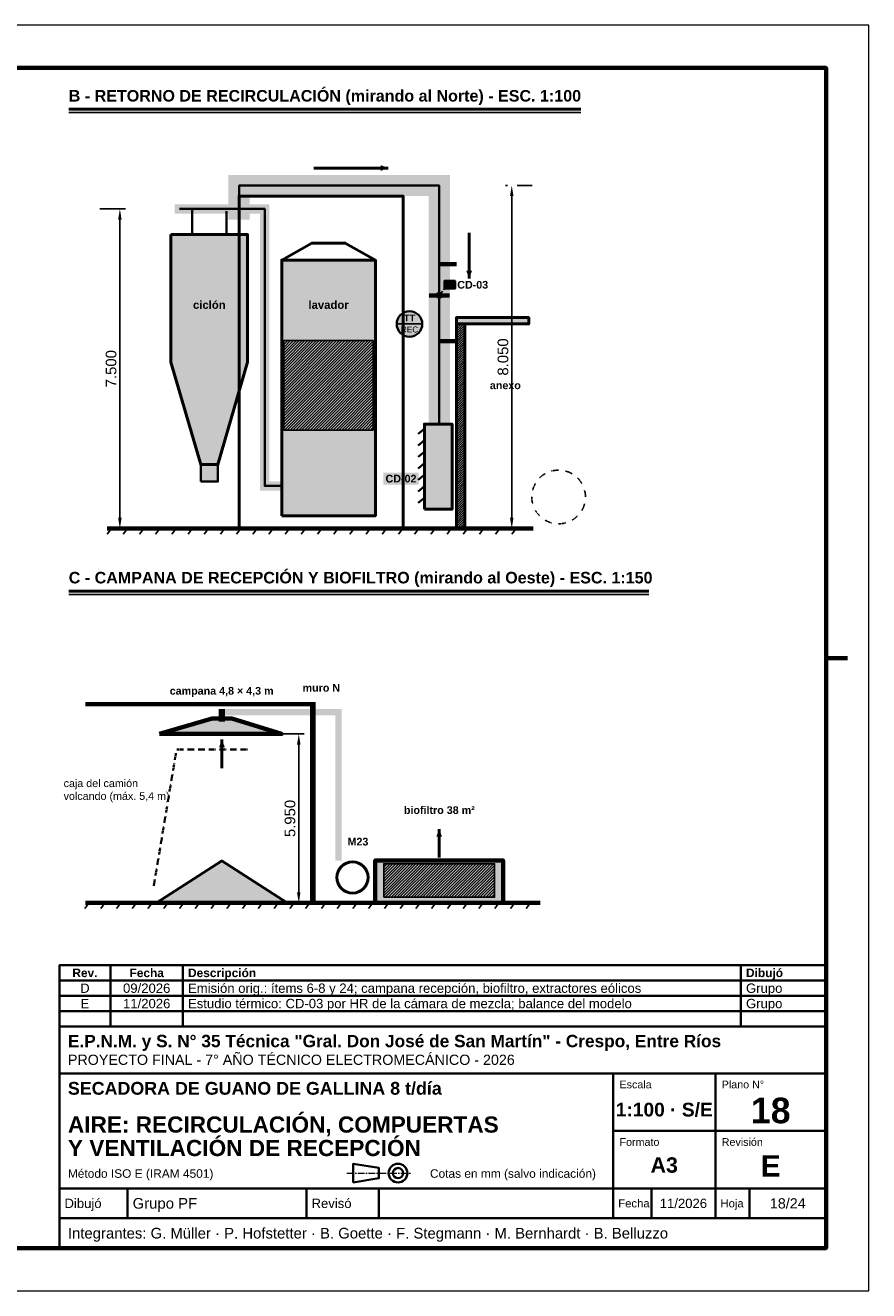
# Model space of a CAD drawing. Header units: millimetres. Extents: x 0 to 420, y 0 to 297.
# Tile 2 of 2: x 222 to 420, y 0 to 297. Entities that reach past the tile are written whole.
import ezdxf
from ezdxf.enums import TextEntityAlignment as Align

# ---------------------------------------------------------------- set-up
doc = ezdxf.new("R2010")
doc.units = ezdxf.units.MM
doc.header["$LTSCALE"] = 0.5
doc.linetypes.add('CENTER', pattern=[5.08, 3.175, -0.635, 0.635, -0.635])
doc.linetypes.add('DASHED', pattern=[1.524, 1.27, -0.254])
for name, color, linetype, lineweight in [('CONTORNO', 7, 'CONTINUOUS', 50), ('COTAS', 7, 'CONTINUOUS', 25), ('EJES', 1, 'CENTER', 18), ('FINO', 7, 'CONTINUOUS', 25), ('HOJA', 8, 'CONTINUOUS', 13), ('OCULTAS', 8, 'DASHED', 25), ('RAYADO', 8, 'CONTINUOUS', 18), ('RECUADRO', 7, 'CONTINUOUS', 70), ('RELLENO', 9, 'CONTINUOUS', 13), ('ROTULO', 7, 'CONTINUOUS', 35), ('TEXTO', 7, 'CONTINUOUS', 25)]:
    doc.layers.add(name, color=color, linetype=linetype, lineweight=lineweight)
doc.styles.add('NEGRITA', font='arialbd.ttf')
doc.styles.get("Standard").update_dxf_attribs({"font": 'arial.ttf'})
doc.dimstyles.new('IRAM', dxfattribs={"dimtxt": 2.5, "dimasz": 2.5, "dimexe": 1.5, "dimexo": 1, "dimgap": 0.8, "dimtad": 1, "dimdec": 1, "dimtxsty": 'Standard', "dimcen": 2.5, "dimazin": 3, "dimtfac": 1, "dimtmove": 0, "dimatfit": 3})

msp = doc.modelspace()

# ---------------------------------------------------------------- hatches: boundary and pattern name
at = {"layer": 'CONTORNO', "true_color": 0xe6781e}
for points in [[(307.2, 263.5), (305.4, 264.184), (305.4, 262.816)], [(326.2, 237.6), (326.884, 239.4), (325.516, 239.4)]]:
    msp.add_hatch(color=7, dxfattribs=at).paths.add_polyline_path(points)
at = {"layer": 'CONTORNO', "true_color": 0x2e8b57}
for points in [[(268.16667, 129.33333), (267.48267, 127.53333), (268.85067, 127.53333)], [(319.16667, 108.33333), (318.48267, 106.53333), (319.85067, 106.53333)]]:
    msp.add_hatch(color=7, dxfattribs=at).paths.add_polyline_path(points)
at = {"layer": 'RAYADO', "true_color": 0xbe5a46}
h = msp.add_hatch(dxfattribs=at)
h.set_pattern_fill('ANSI31', scale=0.12)
h.paths.add_polyline_path([(323.2, 178.9), (325.2, 178.9), (325.2, 226.9), (323.2, 226.9)])
at = {"layer": 'RAYADO', "true_color": 0x78b478}
h = msp.add_hatch(dxfattribs=at)
h.set_pattern_fill('ANSI31', scale=0.15)
h.paths.add_polyline_path([(282.7, 202), (303.7, 202), (303.7, 223), (282.7, 223)])
at = {"layer": 'RAYADO', "true_color": 0x785a3c}
h = msp.add_hatch(dxfattribs=at)
h.set_pattern_fill('ANSI31', scale=0.15)
h.paths.add_polyline_path([(306.16667, 92.33333), (332.16667, 92.33333), (332.16667, 100.2), (306.16667, 100.2)])
at = {"layer": 'RELLENO', "true_color": 0xf2c8a0}
for points in [[(269.7, 251.4), (274.7, 251.4), (274.7, 261.9), (269.7, 261.9)], [(269.7, 256.9), (321.7, 256.9), (321.7, 261.9), (269.7, 261.9)], [(316.7, 200.9), (321.7, 200.9), (321.7, 261.9), (316.7, 261.9)]]:
    msp.add_hatch(color=7, dxfattribs=at).paths.add_polyline_path(points)
at = {"layer": 'RELLENO', "true_color": 0xb8d4c2}
for points in [[(257.1, 252.8), (279.3, 252.8), (279.3, 255), (257.1, 255)], [(277.1, 187.8), (279.3, 187.8), (279.3, 255), (277.1, 255)], [(277.1, 187.8), (283.3, 187.8), (283.3, 190), (277.1, 190)]]:
    msp.add_hatch(color=7, dxfattribs=at).paths.add_polyline_path(points)
at = {"layer": 'RELLENO', "true_color": 0xecf0f1}
msp.add_hatch(color=7, dxfattribs=at).paths.add_polyline_path([(256.2, 247.9), (274.2, 247.9), (274.2, 217.9), (267.2, 193.9), (263.2, 193.9), (256.2, 217.9)])
at = {"layer": 'RELLENO', "true_color": 0xe6eee2}
msp.add_hatch(color=7, dxfattribs=at).paths.add_polyline_path([(282.2, 181.9), (304.2, 181.9), (304.2, 241.9), (282.2, 241.9)])
at = {"layer": 'RELLENO', "true_color": 0xd7e1f0}
msp.add_hatch(color=7, dxfattribs=at).paths.add_polyline_path([(320.4, 235.2), (322.9, 235.2), (322.9, 237), (320.4, 237)])
at = {"layer": 'RELLENO', "true_color": 0xffffff}
h = msp.add_hatch(color=7, dxfattribs=at)
edge = h.paths.add_edge_path()
edge.add_arc((319.2, 233.6), 0.6, 0, 360)
h = msp.add_hatch(color=7, dxfattribs=at)
edge = h.paths.add_edge_path()
edge.add_arc((312.2, 226.9), 3, 0, 360)
at = {"layer": 'RELLENO', "true_color": 0xc8c8c8}
for points in [[(323.2, 226.9), (340.2, 226.9), (340.2, 228.4), (323.2, 228.4)], [(263.2, 189.9), (267.2, 189.9), (267.2, 193.9), (263.2, 193.9)]]:
    msp.add_hatch(color=7, dxfattribs=at).paths.add_polyline_path(points)
at = {"layer": 'RELLENO', "true_color": 0xffffff}
for points in [[(323.2, 178.9), (325.2, 178.9), (325.2, 226.9), (323.2, 226.9)], [(306.06773, 189.2), (314.33227, 189.2), (314.33227, 192), (306.06773, 192)]]:
    msp.add_hatch(color=7, dxfattribs=at).paths.add_polyline_path(points)
at = {"layer": 'RELLENO', "true_color": 0xf5dabe}
msp.add_hatch(color=7, dxfattribs=at).paths.add_polyline_path([(315.7, 183.4), (322.2, 183.4), (322.2, 203.4), (315.7, 203.4)])
at = {"layer": 'RELLENO', "true_color": 0xe1e4e6}
msp.add_hatch(color=7, dxfattribs=at).paths.add_polyline_path([(253.5, 130.66667), (265.83333, 134.33333), (270.5, 134.33333), (282.16667, 130.66667)])
at = {"layer": 'RELLENO', "true_color": 0xa0a6aa}
for points in [[(267.41667, 133.58333), (268.91667, 133.58333), (268.91667, 136.55), (267.41667, 136.55)], [(267.41667, 135.05), (296.25, 135.05), (296.25, 136.55), (267.41667, 136.55)], [(294.75, 100.91667), (296.25, 100.91667), (296.25, 136.55), (294.75, 136.55)]]:
    msp.add_hatch(color=7, dxfattribs=at).paths.add_polyline_path(points)
at = {"layer": 'RELLENO', "true_color": 0xc8a578}
msp.add_hatch(color=7, dxfattribs=at).paths.add_polyline_path([(304.16667, 91), (334.16667, 91), (334.16667, 101), (304.16667, 101)])
at = {"layer": 'RELLENO', "true_color": 0xc8aa7d}
msp.add_hatch(color=7, dxfattribs=at).paths.add_polyline_path([(252.83333, 91), (268.16667, 100.86667), (283.5, 91)])

# ---------------------------------------------------------------- linework, layer by layer
at = {"layer": 'CONTORNO'}
for p, q in [((232.2, 277.3), (352.39578, 277.3)), ((232.2, 164.2), (368.3948, 164.2))]:
    msp.add_line(p, q, dxfattribs=at)
at = {"layer": 'CONTORNO', "lineweight": 50, "true_color": 0xe6781e}
for p, q in [((289.7, 263.5), (307.2, 263.5)), ((326.2, 248.3), (326.2, 237.6))]:
    msp.add_line(p, q, dxfattribs=at)
at = {"layer": 'CONTORNO', "lineweight": 35}
for p, q in [((269.2, 247.9), (269.2, 253.4)), ((315.7, 202.3), (314.2, 201.1)), ((315.7, 199.6), (314.2, 198.4)), ((315.7, 196.9), (314.2, 195.7)), ((315.7, 194.2), (314.2, 193)), ((315.7, 191.5), (314.2, 190.3)), ((315.7, 188.8), (314.2, 187.6)), ((315.7, 186.1), (314.2, 184.9))]:
    msp.add_line(p, q, dxfattribs=at)
at = {"layer": 'CONTORNO', "lineweight": 70, "true_color": 0x555555}
for p, q in [((319.2, 240.9), (323.2, 240.9)), ((319.2, 222.9), (323.2, 222.9))]:
    msp.add_line(p, q, dxfattribs=at)
at = {"layer": 'CONTORNO', "lineweight": 70}
for p, q in [((316.8, 233.6), (321.6, 233.6)), ((241.2, 178.9), (341.2, 178.9)), ((236.1, 137.66667), (290.16667, 137.66667)), ((236.1, 91), (342.9, 91))]:
    msp.add_line(p, q, dxfattribs=at)
at = {"layer": 'CONTORNO', "lineweight": 100}
msp.add_line((289.5, 91), (289.5, 137.66667), dxfattribs=at)
msp.add_line((289.5, 91), (289.5, 137.66667), dxfattribs=at)
at = {"layer": 'CONTORNO', "lineweight": 50, "true_color": 0x2e8b57}
for p, q in [((268.16667, 122.66667), (268.16667, 129.33333)), ((319.16667, 101.66667), (319.16667, 108.33333))]:
    msp.add_line(p, q, dxfattribs=at)
at = {"layer": 'CONTORNO', "lineweight": 35, "true_color": 0xe6781e}
msp.add_lwpolyline([(272.2, 253.9), (272.2, 259.4), (319.2, 259.4), (319.2, 203.4)], dxfattribs=at)
at = {"layer": 'CONTORNO', "lineweight": 50, "true_color": 0x555555}
msp.add_lwpolyline([(272.2, 178.9), (272.2, 256.9), (310.7, 256.9), (310.7, 178.9)], dxfattribs=at)
at = {"layer": 'CONTORNO', "lineweight": 35, "true_color": 0x2e8b57}
msp.add_lwpolyline([(258.2, 253.9), (278.2, 253.9), (278.2, 188.9), (282.2, 188.9)], dxfattribs=at)
at = {"layer": 'CONTORNO', "lineweight": 35}
msp.add_lwpolyline([(261.2, 247.9), (261.2, 253.9), (265.2, 253.9)], dxfattribs=at)
at = {"layer": 'CONTORNO', "lineweight": 50}
for points in [[(256.2, 247.9), (274.2, 247.9), (274.2, 217.9), (267.2, 193.9), (263.2, 193.9), (256.2, 217.9)], [(282.2, 181.9), (304.2, 181.9), (304.2, 241.9), (282.2, 241.9)], [(323.2, 226.9), (340.2, 226.9), (340.2, 228.4), (323.2, 228.4)], [(323.2, 178.9), (325.2, 178.9), (325.2, 226.9), (323.2, 226.9)], [(315.7, 183.4), (322.2, 183.4), (322.2, 203.4), (315.7, 203.4)], [(252.83333, 91), (268.16667, 100.86667), (283.5, 91)]]:
    msp.add_lwpolyline(points, close=True, dxfattribs=at)
msp.add_lwpolyline([(282.2, 241.9), (289.3, 245.9), (297.1, 245.9), (304.2, 241.9)], dxfattribs=at)
at = {"layer": 'CONTORNO', "lineweight": 35}
for points in [[(320.4, 235.2), (322.9, 235.2), (322.9, 237), (320.4, 237)], [(263.2, 189.9), (267.2, 189.9), (267.2, 193.9), (263.2, 193.9)]]:
    msp.add_lwpolyline(points, close=True, dxfattribs=at)
at = {"layer": 'CONTORNO', "lineweight": 70}
for points in [[(253.5, 130.66667), (265.83333, 134.33333), (270.5, 134.33333), (282.16667, 130.66667)], [(304.16667, 91), (334.16667, 91), (334.16667, 101), (304.16667, 101)]]:
    msp.add_lwpolyline(points, close=True, dxfattribs=at)
at = {"layer": 'CONTORNO', "lineweight": 35}
for centre, radius in [((319.2, 233.6), 0.6), ((312.2, 226.9), 3)]:
    msp.add_circle(centre, radius, dxfattribs=at)
at = {"layer": 'CONTORNO', "lineweight": 50}
msp.add_circle((298.83333, 97), 3.66667, dxfattribs=at)
at = {"layer": 'EJES'}
msp.add_line((297.5, 27.6), (312.5, 27.6), dxfattribs=at)
at = {"layer": 'FINO'}
for p, q in [((232.2, 276.5), (352.39578, 276.5)), ((337.5, 259.4), (341, 259.4)), ((239.5, 253.9), (245.5, 253.9)), ((309.2, 226.9), (315.2, 226.9)), ((242.2, 178.9), (241.2, 177.6)), ((246, 178.9), (245, 177.6)), ((249.8, 178.9), (248.8, 177.6)), ((253.6, 178.9), (252.6, 177.6)), ((257.4, 178.9), (256.4, 177.6)), ((261.2, 178.9), (260.2, 177.6)), ((265, 178.9), (264, 177.6)), ((268.8, 178.9), (267.8, 177.6)), ((272.6, 178.9), (271.6, 177.6)), ((276.4, 178.9), (275.4, 177.6)), ((280.2, 178.9), (279.2, 177.6)), ((284, 178.9), (283, 177.6)), ((287.8, 178.9), (286.8, 177.6)), ((291.6, 178.9), (290.6, 177.6)), ((295.4, 178.9), (294.4, 177.6)), ((299.2, 178.9), (298.2, 177.6)), ((303, 178.9), (302, 177.6)), ((306.8, 178.9), (305.8, 177.6)), ((310.6, 178.9), (309.6, 177.6)), ((314.4, 178.9), (313.4, 177.6)), ((318.2, 178.9), (317.2, 177.6)), ((322, 178.9), (321, 177.6)), ((325.8, 178.9), (324.8, 177.6)), ((329.6, 178.9), (328.6, 177.6)), ((333.4, 178.9), (332.4, 177.6)), ((337.2, 178.9), (336.2, 177.6)), ((232.2, 163.4), (368.3948, 163.4)), ((282.16667, 130.66667), (287.5, 130.66667)), ((237, 91), (236, 89.7)), ((240.7, 91), (239.7, 89.7)), ((244.4, 91), (243.4, 89.7)), ((248.1, 91), (247.1, 89.7)), ((251.8, 91), (250.8, 89.7)), ((255.5, 91), (254.5, 89.7)), ((259.2, 91), (258.2, 89.7)), ((262.9, 91), (261.9, 89.7)), ((266.6, 91), (265.6, 89.7)), ((270.3, 91), (269.3, 89.7)), ((274, 91), (273, 89.7)), ((277.7, 91), (276.7, 89.7)), ((281.4, 91), (280.4, 89.7)), ((285.1, 91), (284.1, 89.7)), ((288.8, 91), (287.8, 89.7)), ((292.5, 91), (291.5, 89.7)), ((296.2, 91), (295.2, 89.7)), ((299.9, 91), (298.9, 89.7)), ((303.6, 91), (302.6, 89.7)), ((307.3, 91), (306.3, 89.7)), ((311, 91), (310, 89.7)), ((314.7, 91), (313.7, 89.7)), ((318.4, 91), (317.4, 89.7)), ((322.1, 91), (321.1, 89.7)), ((325.8, 91), (324.8, 89.7)), ((329.5, 91), (328.5, 89.7)), ((333.2, 91), (332.2, 89.7)), ((336.9, 91), (335.9, 89.7)), ((340.6, 91), (339.6, 89.7))]:
    msp.add_line(p, q, dxfattribs=at)
for points in [[(282.7, 202), (303.7, 202), (303.7, 223), (282.7, 223)], [(306.16667, 92.33333), (332.16667, 92.33333), (332.16667, 100.2), (306.16667, 100.2)]]:
    msp.add_lwpolyline(points, close=True, dxfattribs=at)
at = {"layer": 'HOJA'}
msp.add_lwpolyline([(0, 0), (420, 0), (420, 297), (0, 297)], close=True, dxfattribs=at)
at = {"layer": 'OCULTAS'}
for p, q in [((320.18817, 234.90874), (320.4, 235.2)), ((319.6, 234.1), (319.9529, 234.58524))]:
    msp.add_line(p, q, dxfattribs=at)
at = {"layer": 'OCULTAS', "lineweight": 35, "true_color": 0xbe6428}
for p, q in [((257.09864, 124.59182), (257.36167, 126.17005)), ((257.5586, 127), (259.1586, 127)), ((260.0586, 127), (261.6586, 127)), ((262.5586, 127), (264.1586, 127)), ((265.0586, 127), (266.6586, 127)), ((267.5586, 127), (269.1586, 127)), ((270.0586, 127), (271.6586, 127)), ((272.5586, 127), (274.1586, 127)), ((256.68764, 122.12583), (256.95068, 123.70406)), ((256.27664, 119.65985), (256.53968, 121.23808)), ((255.45465, 114.72788), (255.71768, 116.30611)), ((255.86564, 117.19386), (256.12868, 118.77209)), ((255.04365, 112.26189), (255.30669, 113.84012)), ((254.63265, 109.79591), (254.89569, 111.37414)), ((254.22165, 107.32992), (254.48469, 108.90815)), ((253.39966, 102.39795), (253.6627, 103.97618)), ((253.81066, 104.86394), (254.07369, 106.44217)), ((252.98866, 99.93197), (253.2517, 101.5102)), ((252.57766, 97.46598), (252.8407, 99.04422)), ((252.16667, 95), (252.42971, 96.57823))]:
    msp.add_line(p, q, dxfattribs=at)
at = {"layer": 'OCULTAS'}
for start, end in [(120, 135), (90, 105), (60, 75), (30, 45), (150, 165), (0, 15), (180, 195), (330, 345), (210, 225), (300, 315), (240, 255), (270, 285)]:
    msp.add_arc((347.2, 186.3), 6.3, start, end, dxfattribs=at)
at = {"layer": 'RECUADRO'}
msp.add_line((415, 148.5), (410, 148.5), dxfattribs=at)
msp.add_lwpolyline([(20, 10), (410, 10), (410, 287), (20, 287)], close=True, dxfattribs=at)
at = {"layer": 'ROTULO'}
for p, q in [((242, 72.8), (242, 76.4)), ((259, 72.8), (259, 76.4)), ((390, 72.8), (390, 76.4)), ((242, 69.2), (242, 72.8)), ((259, 69.2), (259, 72.8)), ((390, 69.2), (390, 72.8)), ((242, 65.6), (242, 69.2)), ((259, 65.6), (259, 69.2)), ((390, 65.6), (390, 69.2)), ((242, 62), (242, 65.6)), ((259, 62), (259, 65.6)), ((390, 62), (390, 65.6)), ((230, 62), (410, 62)), ((230, 10), (230, 62)), ((230, 51), (410, 51)), ((360, 24), (360, 51)), ((384, 24), (384, 51)), ((360, 37.5), (410, 37.5)), ((230, 24), (410, 24)), ((246, 17), (246, 24)), ((288, 17), (288, 24)), ((305, 17), (305, 24)), ((360, 17), (360, 24)), ((369, 17), (369, 24)), ((384, 17), (384, 24)), ((392, 17), (392, 24)), ((230, 17), (410, 17))]:
    msp.add_line(p, q, dxfattribs=at)
for points in [[(230, 72.8), (410, 72.8), (410, 76.4), (230, 76.4)], [(230, 69.2), (410, 69.2), (410, 72.8), (230, 72.8)], [(230, 65.6), (410, 65.6), (410, 69.2), (230, 69.2)], [(230, 62), (410, 62), (410, 65.6), (230, 65.6)], [(299, 25.4), (305, 26.4), (305, 28.8), (299, 29.8)]]:
    msp.add_lwpolyline(points, close=True, dxfattribs=at)
for radius in [2.2, 1.2]:
    msp.add_circle((309.5, 27.6), radius, dxfattribs=at)

# ---------------------------------------------------------------- texts
at = {"layer": 'ROTULO', "style": 'NEGRITA'}
for s, height, p in [('Rev.', 2, (236, 74.6)), ('Fecha', 2, (250.5, 74.6)), ('18', 6, (397, 42.3)), ('1:100 · S/E', 3.2258065, (372, 42.5)), ('A3', 3.6, (372, 29.5)), ('E', 5, (397, 29.3))]:
    msp.add_text(s, height=height, dxfattribs=at).set_placement(p, align=Align.MIDDLE_CENTER)
for s, height, p in [('Descripción', 2, (260.2, 74.6)), ('Dibujó', 2, (391.2, 74.6)), ('E.P.N.M. y S. N° 35 Técnica "Gral. Don José de San Martín" - Crespo, Entre Ríos', 2.9, (232, 58.6)), ('SECADORA DE GUANO DE GALLINA 8 t/día', 3, (232, 47.5)), ('AIRE: RECIRCULACIÓN, COMPUERTAS', 3.8, (232, 39)), ('Y VENTILACIÓN DE RECEPCIÓN', 3.8, (232, 33.49))]:
    msp.add_text(s, height=height, dxfattribs=at).set_placement(p, align=Align.MIDDLE_LEFT)
at = {"layer": 'ROTULO'}
for s, height, p in [('D', 2.2, (236, 71)), ('09/2026', 2.2, (250.5, 71)), ('E', 2.2, (236, 67.4)), ('11/2026', 2.2, (250.5, 67.4)), ('11/2026', 2.2, (376.5, 20.5)), ('18/24', 2.4, (401, 20.5))]:
    msp.add_text(s, height=height, dxfattribs=at).set_placement(p, align=Align.MIDDLE_CENTER)
for s, height, p in [('Emisión orig.: ítems 6-8 y 24; campana recepción, biofiltro, extractores eólicos', 2.2, (260.2, 71)), ('Grupo', 2.2, (391.2, 71)), ('Estudio térmico: CD-03 por HR de la cámara de mezcla; balance del modelo', 2.2, (260.2, 67.4)), ('Grupo', 2.2, (391.2, 67.4)), ('PROYECTO FINAL - 7° AÑO TÉCNICO ELECTROMECÁNICO - 2026', 2.4, (232, 54.2)), ('Método ISO E (IRAM 4501)', 2, (232, 27.5)), ('Cotas en mm (salvo indicación)', 2, (317, 27.5)), ('Dibujó', 2.2, (231.2, 20.5)), ('Grupo PF', 2.5, (247.2, 20.5)), ('Revisó', 2.2, (289.2, 20.5)), ('Fecha', 1.9, (361.2, 20.5)), ('Hoja', 1.9, (385.2, 20.5)), ('Integrantes: G. Müller · P. Hofstetter · B. Goette · F. Stegmann · M. Bernhardt · B. Belluzzo', 2.5, (232, 13.5))]:
    msp.add_text(s, height=height, dxfattribs=at).set_placement(p, align=Align.MIDDLE_LEFT)
for s, p in [('Escala', (361.5, 49.3)), ('Plano N°', (385.5, 49.3)), ('Formato', (361.5, 35.8)), ('Revisión', (385.5, 35.8))]:
    msp.add_text(s, height=1.8, dxfattribs=at).set_placement(p, align=Align.TOP_LEFT)
at = {"layer": 'TEXTO', "style": 'NEGRITA'}
for s, p in [('B - RETORNO DE RECIRCULACIÓN (mirando al Norte) - ESC. 1:100', (232.2, 278.3)), ('C - CAMPANA DE RECEPCIÓN Y BIOFILTRO (mirando al Oeste) - ESC. 1:150', (232.2, 165.2))]:
    msp.add_text(s, height=2.7, dxfattribs=at).set_placement(p, align=Align.BOTTOM_LEFT)
msp.add_text('CD-03', height=1.8, dxfattribs=at).set_placement((323.4, 236.1), align=Align.MIDDLE_LEFT)
for s, height, p in [('ciclón', 1.9, (265.2, 231.4)), ('lavador', 1.9, (293.2, 231.4)), ('TT', 1.6, (312.2, 228.3)), ('anexo', 1.8, (334.7, 212.5)), ('CD-02', 1.8, (310.2, 190.6)), ('campana 4,8 × 4,3 m', 1.8, (268.1, 140.8)), ('muro N', 1.8, (291.5, 141.5)), ('biofiltro 38 m²', 1.8, (319.2, 112.8)), ('M23', 1.8, (300.1, 105.4))]:
    msp.add_text(s, height=height, dxfattribs=at).set_placement(p, align=Align.MIDDLE_CENTER)
at = {"layer": 'TEXTO'}
msp.add_text('REC', height=1.4, dxfattribs=at).set_placement((312.2, 225.6), align=Align.MIDDLE_CENTER)
at = {"layer": 'TEXTO', "true_color": 0xbe6428, "insert": (231, 120), "char_height": 1.8, "attachment_point": 1}
msp.add_mtext('caja del camión\\Pvolcando (máx. 5,4 m)', dxfattribs=at)

# ---------------------------------------------------------------- dimensions: what is measured, and where the dimension line sits
at = {"layer": 'COTAS'}
for base, p1, p2, text, override in [((336.2, 178.9), (336.2, 178.9), (336.2, 259.4), '8.050', {"dimlfac": 100}), ((244.2, 178.9), (244.2, 178.9), (244.2, 253.9), '7.500', {"dimlfac": 100}), ((286.2, 91), (286.2, 91), (286.2, 130.66667), '5.950', {"dimlfac": 150})]:
    msp.add_linear_dim(base=base, p1=p1, p2=p2, angle=90, text=text, dimstyle='IRAM', override=override, dxfattribs=at).render()

doc.saveas('drawing.dxf')
